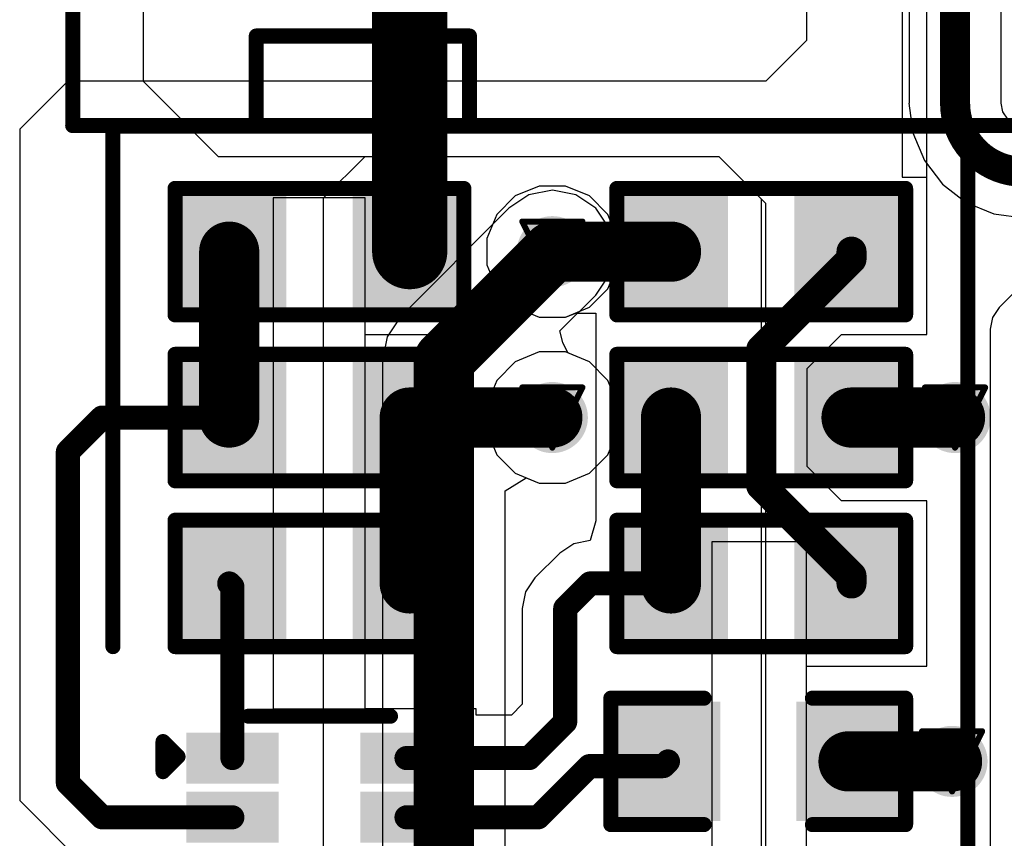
# Model space of a CAD drawing. Header units: inches. Extents: x 0 to 12.2, y 0 to 7.
# Tile 96 of 154: x 0.319 to 0.646, y 4.043 to 4.315. Entities that reach past the tile are written whole.
import ezdxf

# ---------------------------------------------------------------- set-up
doc = ezdxf.new("R2010")
doc.units = ezdxf.units.IN
doc.header["$MEASUREMENT"] = 0
for name, color, linetype in [('Bottom Layer', 5, 'Continuous'), ('Bottom Overlay', 54, 'Continuous'), ('Drill Drawing', 1, 'Continuous'), ('Layer 1', 16, 'Continuous'), ('Layer 2', 76, 'Continuous'), ('Top Layer', 1, 'Continuous'), ('Top Overlay', 2, 'Continuous'), ('Top Paste', 8, 'Continuous'), ('Top Solder', 216, 'Continuous'), ('Via Holes', 16, 'Continuous')]:
    doc.layers.add(name, color=color, linetype=linetype)

# ---------------------------------------------------------------- blocks, each defined once
blk = doc.blocks.new('SOT_583_24')
at = {"layer": 'Top Layer'}
for points in [[(-0.04213, 0.03583), (-0.01575, 0.03583), (-0.01575, 0.02323), (-0.04213, 0.02323)], [(0.01575, 0.03583), (0.04213, 0.03583), (0.04213, 0.02323), (0.01575, 0.02323)], [(-0.04213, 0.01614), (-0.01575, 0.01614), (-0.01575, 0.00354), (-0.04213, 0.00354)], [(0.01575, 0.01614), (0.04213, 0.01614), (0.04213, 0.00354), (0.01575, 0.00354)], [(-0.04213, -0.00354), (-0.01575, -0.00354), (-0.01575, -0.01614), (-0.04213, -0.01614)], [(0.01575, -0.00354), (0.04213, -0.00354), (0.04213, -0.01614), (0.01575, -0.01614)], [(-0.04213, -0.02323), (-0.01575, -0.02323), (-0.01575, -0.03583), (-0.04213, -0.03583)], [(0.01575, -0.02323), (0.04213, -0.02323), (0.04213, -0.03583), (0.01575, -0.03583)]]:
    blk.add_hatch(color=1, dxfattribs=at).paths.add_polyline_path(points)
at = {"layer": 'Top Paste'}
for points in [[(-0.04213, 0.03583), (-0.01575, 0.03583), (-0.01575, 0.02323), (-0.04213, 0.02323)], [(0.01575, 0.03583), (0.04213, 0.03583), (0.04213, 0.02323), (0.01575, 0.02323)], [(-0.04213, 0.01614), (-0.01575, 0.01614), (-0.01575, 0.00354), (-0.04213, 0.00354)], [(0.01575, 0.01614), (0.04213, 0.01614), (0.04213, 0.00354), (0.01575, 0.00354)], [(-0.04213, -0.00354), (-0.01575, -0.00354), (-0.01575, -0.01614), (-0.04213, -0.01614)], [(0.01575, -0.00354), (0.04213, -0.00354), (0.04213, -0.01614), (0.01575, -0.01614)], [(-0.04213, -0.02323), (-0.01575, -0.02323), (-0.01575, -0.03583), (-0.04213, -0.03583)], [(0.01575, -0.02323), (0.04213, -0.02323), (0.04213, -0.03583), (0.01575, -0.03583)]]:
    blk.add_hatch(color=8, dxfattribs=at).paths.add_polyline_path(points)
at = {"layer": 'Top Solder'}
for points in [[(-0.04429, 0.03799), (-0.01358, 0.03799), (-0.01358, 0.02106), (-0.04429, 0.02106)], [(0.01358, 0.03799), (0.04429, 0.03799), (0.04429, 0.02106), (0.01358, 0.02106)], [(-0.04429, 0.01831), (-0.01358, 0.01831), (-0.01358, 0.00138), (-0.04429, 0.00138)], [(0.01358, 0.01831), (0.04429, 0.01831), (0.04429, 0.00138), (0.01358, 0.00138)], [(-0.04429, -0.00138), (-0.01358, -0.00138), (-0.01358, -0.01831), (-0.04429, -0.01831)], [(0.01358, -0.00138), (0.04429, -0.00138), (0.04429, -0.01831), (0.01358, -0.01831)], [(-0.04429, -0.02106), (-0.01358, -0.02106), (-0.01358, -0.03799), (-0.04429, -0.03799)], [(0.01358, -0.02106), (0.04429, -0.02106), (0.04429, -0.03799), (0.01358, -0.03799)]]:
    blk.add_hatch(color=216, dxfattribs=at).paths.add_polyline_path(points)
at = {"layer": 'Top Overlay', "const_width": 0.005}
for points in [[(-0.02362, 0.04343), (0.02362, 0.04343)], [(-0.052, 0.025), (-0.052, 0.035)], [(-0.052, 0.035), (-0.047, 0.03)], [(-0.052, 0.025), (-0.047, 0.03)], [(-0.02362, -0.04343), (0.02362, -0.04343)]]:
    blk.add_lwpolyline(points, dxfattribs=at)
at = {"layer": 'Top Overlay', "const_width": 0.0025}
for points in [[(-0.02487, 0.04343, 1), (-0.02237, 0.04343, 1)], [(0.02237, 0.04343, 1), (0.02487, 0.04343, 1)], [(-0.05325, 0.035, 1), (-0.05075, 0.035, 1)], [(-0.05325, 0.035, 1), (-0.05075, 0.035, 1)], [(-0.04825, 0.03, 1), (-0.04575, 0.03, 1)], [(-0.04825, 0.03, 1), (-0.04575, 0.03, 1)], [(-0.05325, 0.025, 1), (-0.05075, 0.025, 1)], [(-0.05325, 0.025, 1), (-0.05075, 0.025, 1)], [(-0.02487, -0.04343, 1), (-0.02237, -0.04343, 1)], [(0.02237, -0.04343, 1), (0.02487, -0.04343, 1)]]:
    blk.add_lwpolyline(points, format="xyb", close=True, dxfattribs=at)
blk = doc.blocks.new('R___0603_118')
at = {"layer": 'Top Layer'}
for points in [[(-0.015, 0.0175), (-0.015, -0.0175), (-0.045, -0.0175), (-0.045, 0.0175)], [(0.045, 0.0175), (0.045, -0.0175), (0.015, -0.0175), (0.015, 0.0175)]]:
    blk.add_hatch(color=1, dxfattribs=at).paths.add_polyline_path(points)
at = {"layer": 'Top Paste'}
for points in [[(-0.015, 0.0175), (-0.015, -0.0175), (-0.045, -0.0175), (-0.045, 0.0175)], [(0.045, 0.0175), (0.045, -0.0175), (0.015, -0.0175), (0.015, 0.0175)]]:
    blk.add_hatch(color=8, dxfattribs=at).paths.add_polyline_path(points)
at = {"layer": 'Top Solder'}
for points in [[(-0.011, 0.0215), (-0.011, -0.0215), (-0.049, -0.0215), (-0.049, 0.0215)], [(0.049, 0.0215), (0.049, -0.0215), (0.011, -0.0215), (0.011, 0.0215)]]:
    blk.add_hatch(color=216, dxfattribs=at).paths.add_polyline_path(points)
at = {"layer": 'Top Overlay', "const_width": 0.005}
for points in [[(0.048, 0.021), (-0.048, 0.021)], [(-0.048, 0.021), (-0.048, -0.021)], [(0.048, 0.021), (0.048, -0.021)], [(0.048, -0.021), (-0.048, -0.021)]]:
    blk.add_lwpolyline(points, dxfattribs=at)
at = {"layer": 'Top Overlay', "const_width": 0.0025}
for points in [[(-0.04925, 0.021, 1), (-0.04675, 0.021, 1)], [(-0.04925, 0.021, 1), (-0.04675, 0.021, 1)], [(0.04675, 0.021, 1), (0.04925, 0.021, 1)], [(0.04675, 0.021, 1), (0.04925, 0.021, 1)], [(-0.04925, -0.021, 1), (-0.04675, -0.021, 1)], [(-0.04925, -0.021, 1), (-0.04675, -0.021, 1)], [(0.04675, -0.021, 1), (0.04925, -0.021, 1)], [(0.04675, -0.021, 1), (0.04925, -0.021, 1)]]:
    blk.add_lwpolyline(points, format="xyb", close=True, dxfattribs=at)
blk = doc.blocks.new('R___0603_119')
at = {"layer": 'Top Layer'}
for points in [[(-0.015, 0.0175), (-0.015, -0.0175), (-0.045, -0.0175), (-0.045, 0.0175)], [(0.045, 0.0175), (0.045, -0.0175), (0.015, -0.0175), (0.015, 0.0175)]]:
    blk.add_hatch(color=1, dxfattribs=at).paths.add_polyline_path(points)
at = {"layer": 'Top Paste'}
for points in [[(-0.015, 0.0175), (-0.015, -0.0175), (-0.045, -0.0175), (-0.045, 0.0175)], [(0.045, 0.0175), (0.045, -0.0175), (0.015, -0.0175), (0.015, 0.0175)]]:
    blk.add_hatch(color=8, dxfattribs=at).paths.add_polyline_path(points)
at = {"layer": 'Top Solder'}
for points in [[(-0.011, 0.0215), (-0.011, -0.0215), (-0.049, -0.0215), (-0.049, 0.0215)], [(0.049, 0.0215), (0.049, -0.0215), (0.011, -0.0215), (0.011, 0.0215)]]:
    blk.add_hatch(color=216, dxfattribs=at).paths.add_polyline_path(points)
at = {"layer": 'Top Overlay', "const_width": 0.005}
for points in [[(0.048, 0.021), (-0.048, 0.021)], [(-0.048, 0.021), (-0.048, -0.021)], [(0.048, 0.021), (0.048, -0.021)], [(0.048, -0.021), (-0.048, -0.021)]]:
    blk.add_lwpolyline(points, dxfattribs=at)
at = {"layer": 'Top Overlay', "const_width": 0.0025}
for points in [[(-0.04925, 0.021, 1), (-0.04675, 0.021, 1)], [(-0.04925, 0.021, 1), (-0.04675, 0.021, 1)], [(0.04675, 0.021, 1), (0.04925, 0.021, 1)], [(0.04675, 0.021, 1), (0.04925, 0.021, 1)], [(-0.04925, -0.021, 1), (-0.04675, -0.021, 1)], [(-0.04925, -0.021, 1), (-0.04675, -0.021, 1)], [(0.04675, -0.021, 1), (0.04925, -0.021, 1)], [(0.04675, -0.021, 1), (0.04925, -0.021, 1)]]:
    blk.add_lwpolyline(points, format="xyb", close=True, dxfattribs=at)
blk = doc.blocks.new('R___0603_120')
at = {"layer": 'Top Layer'}
for points in [[(-0.015, 0.0175), (-0.015, -0.0175), (-0.045, -0.0175), (-0.045, 0.0175)], [(0.045, 0.0175), (0.045, -0.0175), (0.015, -0.0175), (0.015, 0.0175)]]:
    blk.add_hatch(color=1, dxfattribs=at).paths.add_polyline_path(points)
at = {"layer": 'Top Paste'}
for points in [[(-0.015, 0.0175), (-0.015, -0.0175), (-0.045, -0.0175), (-0.045, 0.0175)], [(0.045, 0.0175), (0.045, -0.0175), (0.015, -0.0175), (0.015, 0.0175)]]:
    blk.add_hatch(color=8, dxfattribs=at).paths.add_polyline_path(points)
at = {"layer": 'Top Solder'}
for points in [[(-0.011, 0.0215), (-0.011, -0.0215), (-0.049, -0.0215), (-0.049, 0.0215)], [(0.049, 0.0215), (0.049, -0.0215), (0.011, -0.0215), (0.011, 0.0215)]]:
    blk.add_hatch(color=216, dxfattribs=at).paths.add_polyline_path(points)
at = {"layer": 'Top Overlay', "const_width": 0.005}
for points in [[(-0.048, 0.021), (0.048, 0.021)], [(-0.048, -0.021), (-0.048, 0.021)], [(0.048, -0.021), (0.048, 0.021)], [(-0.048, -0.021), (0.048, -0.021)]]:
    blk.add_lwpolyline(points, dxfattribs=at)
at = {"layer": 'Top Overlay', "const_width": 0.0025}
for points in [[(-0.04925, 0.021, 1), (-0.04675, 0.021, 1)], [(-0.04925, 0.021, 1), (-0.04675, 0.021, 1)], [(0.04675, 0.021, 1), (0.04925, 0.021, 1)], [(0.04675, 0.021, 1), (0.04925, 0.021, 1)], [(-0.04925, -0.021, 1), (-0.04675, -0.021, 1)], [(-0.04925, -0.021, 1), (-0.04675, -0.021, 1)], [(0.04675, -0.021, 1), (0.04925, -0.021, 1)], [(0.04675, -0.021, 1), (0.04925, -0.021, 1)]]:
    blk.add_lwpolyline(points, format="xyb", close=True, dxfattribs=at)
blk = doc.blocks.new('R___0603_121')
at = {"layer": 'Top Layer'}
for points in [[(-0.015, 0.0175), (-0.015, -0.0175), (-0.045, -0.0175), (-0.045, 0.0175)], [(0.045, 0.0175), (0.045, -0.0175), (0.015, -0.0175), (0.015, 0.0175)]]:
    blk.add_hatch(color=1, dxfattribs=at).paths.add_polyline_path(points)
at = {"layer": 'Top Paste'}
for points in [[(-0.015, 0.0175), (-0.015, -0.0175), (-0.045, -0.0175), (-0.045, 0.0175)], [(0.045, 0.0175), (0.045, -0.0175), (0.015, -0.0175), (0.015, 0.0175)]]:
    blk.add_hatch(color=8, dxfattribs=at).paths.add_polyline_path(points)
at = {"layer": 'Top Solder'}
for points in [[(-0.011, 0.0215), (-0.011, -0.0215), (-0.049, -0.0215), (-0.049, 0.0215)], [(0.049, 0.0215), (0.049, -0.0215), (0.011, -0.0215), (0.011, 0.0215)]]:
    blk.add_hatch(color=216, dxfattribs=at).paths.add_polyline_path(points)
at = {"layer": 'Top Overlay', "const_width": 0.005}
for points in [[(-0.048, 0.021), (0.048, 0.021)], [(-0.048, -0.021), (-0.048, 0.021)], [(0.048, -0.021), (0.048, 0.021)], [(-0.048, -0.021), (0.048, -0.021)]]:
    blk.add_lwpolyline(points, dxfattribs=at)
at = {"layer": 'Top Overlay', "const_width": 0.0025}
for points in [[(-0.04925, 0.021, 1), (-0.04675, 0.021, 1)], [(-0.04925, 0.021, 1), (-0.04675, 0.021, 1)], [(0.04675, 0.021, 1), (0.04925, 0.021, 1)], [(0.04675, 0.021, 1), (0.04925, 0.021, 1)], [(-0.04925, -0.021, 1), (-0.04675, -0.021, 1)], [(-0.04925, -0.021, 1), (-0.04675, -0.021, 1)], [(0.04675, -0.021, 1), (0.04925, -0.021, 1)], [(0.04675, -0.021, 1), (0.04925, -0.021, 1)]]:
    blk.add_lwpolyline(points, format="xyb", close=True, dxfattribs=at)
blk = doc.blocks.new('R___0603_123')
at = {"layer": 'Top Layer'}
for points in [[(-0.015, 0.0175), (-0.015, -0.0175), (-0.045, -0.0175), (-0.045, 0.0175)], [(0.045, 0.0175), (0.045, -0.0175), (0.015, -0.0175), (0.015, 0.0175)]]:
    blk.add_hatch(color=1, dxfattribs=at).paths.add_polyline_path(points)
at = {"layer": 'Top Paste'}
for points in [[(-0.015, 0.0175), (-0.015, -0.0175), (-0.045, -0.0175), (-0.045, 0.0175)], [(0.045, 0.0175), (0.045, -0.0175), (0.015, -0.0175), (0.015, 0.0175)]]:
    blk.add_hatch(color=8, dxfattribs=at).paths.add_polyline_path(points)
at = {"layer": 'Top Solder'}
for points in [[(-0.011, 0.0215), (-0.011, -0.0215), (-0.049, -0.0215), (-0.049, 0.0215)], [(0.049, 0.0215), (0.049, -0.0215), (0.011, -0.0215), (0.011, 0.0215)]]:
    blk.add_hatch(color=216, dxfattribs=at).paths.add_polyline_path(points)
at = {"layer": 'Top Overlay', "const_width": 0.005}
for points in [[(0.048, 0.021), (-0.048, 0.021)], [(-0.048, 0.021), (-0.048, -0.021)], [(0.048, 0.021), (0.048, -0.021)], [(0.048, -0.021), (-0.048, -0.021)]]:
    blk.add_lwpolyline(points, dxfattribs=at)
at = {"layer": 'Top Overlay', "const_width": 0.0025}
for points in [[(-0.04925, 0.021, 1), (-0.04675, 0.021, 1)], [(-0.04925, 0.021, 1), (-0.04675, 0.021, 1)], [(0.04675, 0.021, 1), (0.04925, 0.021, 1)], [(0.04675, 0.021, 1), (0.04925, 0.021, 1)], [(-0.04925, -0.021, 1), (-0.04675, -0.021, 1)], [(-0.04925, -0.021, 1), (-0.04675, -0.021, 1)], [(0.04675, -0.021, 1), (0.04925, -0.021, 1)], [(0.04675, -0.021, 1), (0.04925, -0.021, 1)]]:
    blk.add_lwpolyline(points, format="xyb", close=True, dxfattribs=at)
blk = doc.blocks.new('R___0603_124')
at = {"layer": 'Top Layer'}
for points in [[(-0.015, 0.0175), (-0.015, -0.0175), (-0.045, -0.0175), (-0.045, 0.0175)], [(0.045, 0.0175), (0.045, -0.0175), (0.015, -0.0175), (0.015, 0.0175)]]:
    blk.add_hatch(color=1, dxfattribs=at).paths.add_polyline_path(points)
at = {"layer": 'Top Paste'}
for points in [[(-0.015, 0.0175), (-0.015, -0.0175), (-0.045, -0.0175), (-0.045, 0.0175)], [(0.045, 0.0175), (0.045, -0.0175), (0.015, -0.0175), (0.015, 0.0175)]]:
    blk.add_hatch(color=8, dxfattribs=at).paths.add_polyline_path(points)
at = {"layer": 'Top Solder'}
for points in [[(-0.011, 0.0215), (-0.011, -0.0215), (-0.049, -0.0215), (-0.049, 0.0215)], [(0.049, 0.0215), (0.049, -0.0215), (0.011, -0.0215), (0.011, 0.0215)]]:
    blk.add_hatch(color=216, dxfattribs=at).paths.add_polyline_path(points)
at = {"layer": 'Top Overlay', "const_width": 0.005}
for points in [[(0.048, 0.021), (-0.048, 0.021)], [(-0.048, 0.021), (-0.048, -0.021)], [(0.048, 0.021), (0.048, -0.021)], [(0.048, -0.021), (-0.048, -0.021)]]:
    blk.add_lwpolyline(points, dxfattribs=at)
at = {"layer": 'Top Overlay', "const_width": 0.0025}
for points in [[(-0.04925, 0.021, 1), (-0.04675, 0.021, 1)], [(-0.04925, 0.021, 1), (-0.04675, 0.021, 1)], [(0.04675, 0.021, 1), (0.04925, 0.021, 1)], [(0.04675, 0.021, 1), (0.04925, 0.021, 1)], [(-0.04925, -0.021, 1), (-0.04675, -0.021, 1)], [(-0.04925, -0.021, 1), (-0.04675, -0.021, 1)], [(0.04675, -0.021, 1), (0.04925, -0.021, 1)], [(0.04675, -0.021, 1), (0.04925, -0.021, 1)]]:
    blk.add_lwpolyline(points, format="xyb", close=True, dxfattribs=at)
blk = doc.blocks.new('B8B_XH_A_LF__SN__B_189')
at = {"layer": 'Bottom Overlay', "const_width": 0.005}
for points in [[(-0.44094, -0.08986), (-0.44094, 0.13652)], [(-0.37992, -0.06008), (-0.30906, -0.06008)], [(-0.37992, -0.08986), (-0.37992, -0.06008)], [(-0.30906, -0.08986), (-0.30906, -0.06008)], [(-0.44094, -0.08986), (0.44094, -0.08986)]]:
    blk.add_lwpolyline(points, dxfattribs=at)
at = {"layer": 'Bottom Overlay', "const_width": 0.0025}
for points in [[(-0.38117, -0.06008, 1), (-0.37867, -0.06008, 1)], [(-0.38117, -0.06008, 1), (-0.37867, -0.06008, 1)], [(-0.31031, -0.06008, 1), (-0.30781, -0.06008, 1)], [(-0.31031, -0.06008, 1), (-0.30781, -0.06008, 1)], [(-0.4422, -0.08986, 1), (-0.4397, -0.08986, 1)], [(-0.4422, -0.08986, 1), (-0.4397, -0.08986, 1)], [(-0.38117, -0.08986, 1), (-0.37867, -0.08986, 1)], [(-0.31031, -0.08986, 1), (-0.30781, -0.08986, 1)]]:
    blk.add_lwpolyline(points, format="xyb", close=True, dxfattribs=at)
blk = doc.blocks.new('C___0603_299')
at = {"layer": 'Top Layer'}
for points in [[(-0.015, 0.0175), (-0.015, -0.0175), (-0.045, -0.0175), (-0.045, 0.0175)], [(0.045, 0.0175), (0.045, -0.0175), (0.015, -0.0175), (0.015, 0.0175)]]:
    blk.add_hatch(color=1, dxfattribs=at).paths.add_polyline_path(points)
at = {"layer": 'Top Paste'}
for points in [[(-0.015, 0.0175), (-0.015, -0.0175), (-0.045, -0.0175), (-0.045, 0.0175)], [(0.045, 0.0175), (0.045, -0.0175), (0.015, -0.0175), (0.015, 0.0175)]]:
    blk.add_hatch(color=8, dxfattribs=at).paths.add_polyline_path(points)
at = {"layer": 'Top Solder'}
for points in [[(-0.01264, 0.01986), (-0.01264, -0.01986), (-0.04736, -0.01986), (-0.04736, 0.01986)], [(0.04736, 0.01986), (0.04736, -0.01986), (0.01264, -0.01986), (0.01264, 0.01986)]]:
    blk.add_hatch(color=216, dxfattribs=at).paths.add_polyline_path(points)
at = {"layer": 'Top Overlay', "const_width": 0.005}
for points in [[(-0.049, 0.021), (-0.049, -0.021)], [(-0.018, 0.021), (-0.049, 0.021)], [(0.049, 0.021), (0.018, 0.021)], [(0.049, 0.021), (0.049, -0.021)], [(-0.018, -0.021), (-0.049, -0.021)], [(0.049, -0.021), (0.018, -0.021)]]:
    blk.add_lwpolyline(points, dxfattribs=at)
at = {"layer": 'Top Overlay', "const_width": 0.0025}
for points in [[(-0.05025, 0.021, 1), (-0.04775, 0.021, 1)], [(-0.05025, 0.021, 1), (-0.04775, 0.021, 1)], [(-0.01925, 0.021, 1), (-0.01675, 0.021, 1)], [(0.01675, 0.021, 1), (0.01925, 0.021, 1)], [(0.04775, 0.021, 1), (0.05025, 0.021, 1)], [(0.04775, 0.021, 1), (0.05025, 0.021, 1)], [(-0.05025, -0.021, 1), (-0.04775, -0.021, 1)], [(-0.05025, -0.021, 1), (-0.04775, -0.021, 1)], [(-0.01925, -0.021, 1), (-0.01675, -0.021, 1)], [(0.01675, -0.021, 1), (0.01925, -0.021, 1)], [(0.04775, -0.021, 1), (0.05025, -0.021, 1)], [(0.04775, -0.021, 1), (0.05025, -0.021, 1)]]:
    blk.add_lwpolyline(points, format="xyb", close=True, dxfattribs=at)

msp = doc.modelspace()

# ---------------------------------------------------------------- hatches: boundary and pattern name
at = {"layer": 'Bottom Layer'}
h = msp.add_hatch(color=5, dxfattribs=at)
edge = h.paths.add_edge_path()
edge.add_arc((0.49606, 4.23835), 0.01181, 0, 360)
h = msp.add_hatch(color=5, dxfattribs=at)
edge = h.paths.add_edge_path()
edge.add_arc((0.49606, 4.18323), 0.01181, 0, 360)
h = msp.add_hatch(color=5, dxfattribs=at)
edge = h.paths.add_edge_path()
edge.add_arc((0.62992, 4.18323), 0.01181, 0, 360)
h = msp.add_hatch(color=5, dxfattribs=at)
edge = h.paths.add_edge_path()
edge.add_arc((0.62892, 4.06899), 0.01181, 0, 360)
at = {"layer": 'Layer 1'}
h = msp.add_hatch(color=16, dxfattribs=at)
edge = h.paths.add_edge_path()
edge.add_arc((0.49606, 4.23835), 0.01181, 0, 360)
h = msp.add_hatch(color=16, dxfattribs=at)
edge = h.paths.add_edge_path()
edge.add_arc((0.49606, 4.18323), 0.01181, 0, 360)
h = msp.add_hatch(color=16, dxfattribs=at)
edge = h.paths.add_edge_path()
edge.add_arc((0.62992, 4.18323), 0.01181, 0, 360)
h = msp.add_hatch(color=16, dxfattribs=at)
edge = h.paths.add_edge_path()
edge.add_arc((0.62892, 4.06899), 0.01181, 0, 360)
at = {"layer": 'Layer 2'}
h = msp.add_hatch(color=76, dxfattribs=at)
edge = h.paths.add_edge_path()
edge.add_arc((0.49606, 4.23835), 0.01181, 0, 360)
h = msp.add_hatch(color=76, dxfattribs=at)
edge = h.paths.add_edge_path()
edge.add_arc((0.49606, 4.18323), 0.01181, 0, 360)
h = msp.add_hatch(color=76, dxfattribs=at)
edge = h.paths.add_edge_path()
edge.add_arc((0.62992, 4.18323), 0.01181, 0, 360)
h = msp.add_hatch(color=76, dxfattribs=at)
edge = h.paths.add_edge_path()
edge.add_arc((0.62892, 4.06899), 0.01181, 0, 360)
at = {"layer": 'Top Layer'}
h = msp.add_hatch(color=1, dxfattribs=at)
edge = h.paths.add_edge_path()
edge.add_arc((0.49606, 4.23835), 0.01181, 0, 360)
h = msp.add_hatch(color=1, dxfattribs=at)
edge = h.paths.add_edge_path()
edge.add_arc((0.49606, 4.18323), 0.01181, 0, 360)
h = msp.add_hatch(color=1, dxfattribs=at)
edge = h.paths.add_edge_path()
edge.add_arc((0.62992, 4.18323), 0.01181, 0, 360)
h = msp.add_hatch(color=1, dxfattribs=at)
edge = h.paths.add_edge_path()
edge.add_arc((0.62892, 4.06899), 0.01181, 0, 360)
at = {"layer": 'Via Holes'}
h = msp.add_hatch(color=7, dxfattribs=at)
edge = h.paths.add_edge_path()
edge.add_arc((0.49606, 4.23835), 0.00591, 0, 360)
h = msp.add_hatch(color=7, dxfattribs=at)
edge = h.paths.add_edge_path()
edge.add_arc((0.49606, 4.18323), 0.00591, 0, 360)
h = msp.add_hatch(color=7, dxfattribs=at)
edge = h.paths.add_edge_path()
edge.add_arc((0.62992, 4.18323), 0.00591, 0, 360)
h = msp.add_hatch(color=7, dxfattribs=at)
edge = h.paths.add_edge_path()
edge.add_arc((0.62892, 4.06899), 0.00591, 0, 360)

# ---------------------------------------------------------------- linework, layer by layer
at = {"layer": 'Bottom Layer'}
for p, q in [((0.61463, 4.32714), (0.61463, 4.28764)), ((0.64521, 4.28764), (0.64521, 4.32714)), ((0.61463, 4.28764), (0.61459, 4.28764)), ((0.61459, 4.28764), (0.61589, 4.27779)), ((0.64528, 4.28764), (0.64521, 4.28764)), ((0.64584, 4.28481), (0.64528, 4.28764)), ((0.64744, 4.28242), (0.64584, 4.28481)), ((0.61589, 4.27779), (0.6197, 4.2686)), ((0.6197, 4.2686), (0.62575, 4.26072)), ((0.49172, 4.26016), (0.48371, 4.25684)), ((0.5004, 4.26016), (0.49172, 4.26016)), ((0.50842, 4.25684), (0.5004, 4.26016)), ((0.62575, 4.26072), (0.63363, 4.25467)), ((0.48371, 4.25684), (0.47757, 4.2507)), ((0.51455, 4.2507), (0.50842, 4.25684)), ((0.63363, 4.25467), (0.64282, 4.25086)), ((0.47757, 4.2507), (0.47425, 4.24269)), ((0.51787, 4.24269), (0.51455, 4.2507)), ((0.64282, 4.25086), (0.65267, 4.24957)), ((0.47425, 4.24269), (0.47425, 4.23401)), ((0.51787, 4.23401), (0.51787, 4.24269)), ((0.47425, 4.23401), (0.47757, 4.22599)), ((0.51455, 4.22599), (0.51787, 4.23401)), ((0.47757, 4.22599), (0.48371, 4.21986)), ((0.50842, 4.21986), (0.51455, 4.22599)), ((0.48371, 4.21986), (0.49172, 4.21654)), ((0.5004, 4.21654), (0.50842, 4.21986)), ((0.49172, 4.21654), (0.5004, 4.21654))]:
    msp.add_line(p, q, dxfattribs=at)
at = {"layer": 'Bottom Layer', "const_width": 0.01}
msp.add_lwpolyline([(0.62992, 4.28764), (0.62992, 4.37008)], dxfattribs=at)
at = {"layer": 'Bottom Layer', "const_width": 0.005}
msp.add_lwpolyline([(0.62742, 4.28764, 1), (0.63242, 4.28764, 1)], format="xyb", close=True, dxfattribs=at)
msp.add_lwpolyline([(0.62742, 4.28764, 1), (0.63242, 4.28764, 1)], format="xyb", close=True, dxfattribs=at)
at = {"layer": 'Bottom Layer', "const_width": 0.01}
msp.add_lwpolyline([(0.65267, 4.26489, -0.414214), (0.62992, 4.28764)], format="xyb", dxfattribs=at)
at = {"layer": 'Drill Drawing', "const_width": 0.002}
for points in [[(0.48606, 4.24835), (0.50606, 4.24835)], [(0.48606, 4.24835), (0.49606, 4.22835)], [(0.49606, 4.22835), (0.50606, 4.24835)], [(0.48606, 4.19323), (0.50606, 4.19323)], [(0.48606, 4.19323), (0.49606, 4.17323)], [(0.49606, 4.17323), (0.50606, 4.19323)], [(0.61992, 4.19323), (0.63992, 4.19323)], [(0.61992, 4.19323), (0.62992, 4.17323)], [(0.62992, 4.17323), (0.63992, 4.19323)], [(0.61892, 4.07899), (0.63892, 4.07899)], [(0.61892, 4.07899), (0.62892, 4.05899)], [(0.62892, 4.05899), (0.63892, 4.07899)]]:
    msp.add_lwpolyline(points, dxfattribs=at)
at = {"layer": 'Drill Drawing', "const_width": 0.001}
for points in [[(0.48556, 4.24835, 1), (0.48656, 4.24835, 1)], [(0.48556, 4.24835, 1), (0.48656, 4.24835, 1)], [(0.50556, 4.24835, 1), (0.50656, 4.24835, 1)], [(0.50556, 4.24835, 1), (0.50656, 4.24835, 1)], [(0.49556, 4.22835, 1), (0.49656, 4.22835, 1)], [(0.49556, 4.22835, 1), (0.49656, 4.22835, 1)], [(0.48556, 4.19323, 1), (0.48656, 4.19323, 1)], [(0.48556, 4.19323, 1), (0.48656, 4.19323, 1)], [(0.50556, 4.19323, 1), (0.50656, 4.19323, 1)], [(0.50556, 4.19323, 1), (0.50656, 4.19323, 1)], [(0.61942, 4.19323, 1), (0.62042, 4.19323, 1)], [(0.61942, 4.19323, 1), (0.62042, 4.19323, 1)], [(0.63942, 4.19323, 1), (0.64042, 4.19323, 1)], [(0.63942, 4.19323, 1), (0.64042, 4.19323, 1)], [(0.49556, 4.17323, 1), (0.49656, 4.17323, 1)], [(0.49556, 4.17323, 1), (0.49656, 4.17323, 1)], [(0.62942, 4.17323, 1), (0.63042, 4.17323, 1)], [(0.62942, 4.17323, 1), (0.63042, 4.17323, 1)], [(0.61842, 4.07899, 1), (0.61942, 4.07899, 1)], [(0.61842, 4.07899, 1), (0.61942, 4.07899, 1)], [(0.63842, 4.07899, 1), (0.63942, 4.07899, 1)], [(0.63842, 4.07899, 1), (0.63942, 4.07899, 1)], [(0.62842, 4.05899, 1), (0.62942, 4.05899, 1)], [(0.62842, 4.05899, 1), (0.62942, 4.05899, 1)]]:
    msp.add_lwpolyline(points, format="xyb", close=True, dxfattribs=at)
at = {"layer": 'Layer 1'}
for p, q in [((0.49172, 4.26016), (0.48371, 4.25684)), ((0.5004, 4.26016), (0.49172, 4.26016)), ((0.50842, 4.25684), (0.5004, 4.26016)), ((0.48371, 4.25684), (0.47757, 4.2507)), ((0.51455, 4.2507), (0.50842, 4.25684)), ((0.47757, 4.2507), (0.47425, 4.24269)), ((0.51787, 4.24269), (0.51455, 4.2507)), ((0.47425, 4.24269), (0.47425, 4.23401)), ((0.51787, 4.23401), (0.51787, 4.24269)), ((0.47425, 4.23401), (0.47757, 4.22599)), ((0.51455, 4.22599), (0.51787, 4.23401)), ((0.47757, 4.22599), (0.48371, 4.21986)), ((0.50842, 4.21986), (0.51455, 4.22599)), ((0.48371, 4.21986), (0.49172, 4.21654)), ((0.5004, 4.21654), (0.50842, 4.21986)), ((0.49172, 4.21654), (0.5004, 4.21654))]:
    msp.add_line(p, q, dxfattribs=at)
at = {"layer": 'Layer 2'}
for p, q in [((0.36, 4.40961), (0.36, 4.295)), ((0.36, 4.295), (0.385, 4.27)), ((0.385, 4.27), (0.55136, 4.27)), ((0.42, 4.25619), (0.4338, 4.27)), ((0.4338, 4.27), (0.55136, 4.27)), ((0.55136, 4.27), (0.56693, 4.25444)), ((0.55136, 4.27), (0.56549, 4.25588)), ((0.49606, 4.25874), (0.48826, 4.25719)), ((0.50386, 4.25719), (0.49606, 4.25874)), ((0.42, 3.68318), (0.42, 4.25619)), ((0.48826, 4.25719), (0.48164, 4.25277)), ((0.51048, 4.25277), (0.50386, 4.25719)), ((0.56549, 4.25588), (0.56549, 3.78139)), ((0.48164, 4.25277), (0.44558, 4.21671)), ((0.5149, 4.24615), (0.51048, 4.25277)), ((0.56693, 4.25444), (0.56693, 4.00477)), ((0.51645, 4.23835), (0.5149, 4.24615)), ((0.5149, 4.23054), (0.51645, 4.23835)), ((0.51048, 4.22393), (0.5149, 4.23054)), ((0.49859, 4.21204), (0.51048, 4.22393)), ((0.44558, 4.21671), (0.44116, 4.21009)), ((0.44116, 4.21009), (0.43961, 4.20229)), ((0.49959, 4.20816), (0.49859, 4.21204)), ((0.50117, 4.20472), (0.49959, 4.20816)), ((0.49172, 4.20504), (0.48371, 4.20172)), ((0.5004, 4.20504), (0.49172, 4.20504)), ((0.50842, 4.20172), (0.5004, 4.20504)), ((0.50842, 4.20172), (0.50117, 4.20472)), ((0.43961, 4.20229), (0.43961, 3.79181)), ((0.48371, 4.20172), (0.47757, 4.19559)), ((0.51455, 4.19559), (0.50842, 4.20172)), ((0.51455, 4.19559), (0.50842, 4.20172)), ((0.47757, 4.19559), (0.47425, 4.18757)), ((0.51787, 4.18757), (0.51455, 4.19559)), ((0.51787, 4.18757), (0.51455, 4.19559)), ((0.47425, 4.18757), (0.47425, 4.17889)), ((0.51787, 4.17889), (0.51787, 4.18757)), ((0.51787, 4.17889), (0.51787, 4.18757)), ((0.47425, 4.17889), (0.47757, 4.17088)), ((0.51455, 4.17088), (0.51787, 4.17889)), ((0.51455, 4.17088), (0.51787, 4.17889)), ((0.47757, 4.17088), (0.48371, 4.16474)), ((0.50842, 4.16474), (0.51455, 4.17088)), ((0.50842, 4.16474), (0.51455, 4.17088)), ((0.48039, 4.15891), (0.48739, 4.16321)), ((0.48371, 4.16474), (0.49172, 4.16142)), ((0.48739, 4.16321), (0.49172, 4.16142)), ((0.5004, 4.16142), (0.50842, 4.16474)), ((0.5004, 4.16142), (0.50842, 4.16474)), ((0.49172, 4.16142), (0.5004, 4.16142)), ((0.49172, 4.16142), (0.5004, 4.16142)), ((0.48039, 3.80026), (0.48039, 4.15891))]:
    msp.add_line(p, q, dxfattribs=at)
at = {"layer": 'Layer 2', "const_width": 0.02}
for points in [[(0.46, 4.20229), (0.49606, 4.23835)], [(0.46, 3.79181), (0.46, 4.20229)]]:
    msp.add_lwpolyline(points, dxfattribs=at)
at = {"layer": 'Layer 2', "const_width": 0.01}
for points in [[(0.49106, 4.23835, 1), (0.50106, 4.23835, 1)], [(0.455, 4.20229, 1), (0.465, 4.20229, 1)], [(0.455, 4.20229, 1), (0.465, 4.20229, 1)]]:
    msp.add_lwpolyline(points, format="xyb", close=True, dxfattribs=at)
at = {"layer": 'Top Layer'}
for p, q in [((0.58049, 4.40902), (0.58049, 4.30849)), ((0.61238, 4.32465), (0.61238, 4.2631)), ((0.62049, 4.2631), (0.62049, 4.32465)), ((0.62049, 4.2631), (0.62049, 4.31833)), ((0.58049, 4.30849), (0.567, 4.295)), ((0.33497, 4.295), (0.319, 4.27903)), ((0.567, 4.295), (0.33497, 4.295)), ((0.319, 4.27903), (0.319, 4.056)), ((0.61238, 4.2631), (0.62049, 4.2631)), ((0.62049, 4.21085), (0.62049, 4.2631)), ((0.43388, 4.25619), (0.4032, 4.25619)), ((0.4032, 4.25619), (0.4032, 4.0864)), ((0.43388, 4.0864), (0.43388, 4.25619)), ((0.66026, 4.23556), (0.64452, 4.21982)), ((0.47364, 4.22003), (0.48064, 4.22293)), ((0.48064, 4.22293), (0.48371, 4.21986)), ((0.47364, 4.21085), (0.47364, 4.22003)), ((0.48371, 4.21986), (0.49172, 4.21654)), ((0.64452, 4.21982), (0.64231, 4.21652)), ((0.49172, 4.21654), (0.5004, 4.21654)), ((0.5004, 4.21654), (0.50383, 4.21796)), ((0.50383, 4.21796), (0.51049, 4.21796)), ((0.51049, 4.21796), (0.51049, 4.21085)), ((0.64231, 4.21652), (0.64154, 4.21261)), ((0.64154, 4.21261), (0.64154, 4.02895)), ((0.43388, 4.0864), (0.43388, 4.21085)), ((0.43388, 4.21085), (0.47364, 4.21085)), ((0.51049, 4.21085), (0.51049, 4.21085)), ((0.51049, 4.21085), (0.51049, 4.21073)), ((0.51049, 4.21073), (0.51049, 4.21073)), ((0.51049, 4.21073), (0.51049, 4.20385)), ((0.58078, 4.19951), (0.59212, 4.21085)), ((0.59212, 4.21085), (0.62049, 4.21085)), ((0.51049, 4.20385), (0.51049, 4.15573)), ((0.58078, 4.16695), (0.58078, 4.19951)), ((0.59212, 4.15561), (0.58078, 4.16695)), ((0.51049, 4.15573), (0.51049, 4.15573)), ((0.51049, 4.15573), (0.51049, 4.15561)), ((0.51049, 4.15561), (0.51049, 4.15561)), ((0.51049, 4.15561), (0.51049, 4.1489)), ((0.62049, 4.15561), (0.59212, 4.15561)), ((0.62049, 4.10061), (0.62049, 4.15561)), ((0.51049, 4.1489), (0.5086, 4.14239)), ((0.50314, 4.1413), (0.49851, 4.13821)), ((0.5086, 4.14239), (0.50314, 4.1413)), ((0.58049, 4.14196), (0.54905, 4.14196)), ((0.54905, 4.14196), (0.54905, 3.99739)), ((0.58049, 3.99739), (0.58049, 4.14196)), ((0.49851, 4.13821), (0.49023, 4.12993)), ((0.49851, 4.13821), (0.49851, 4.13821)), ((0.49023, 4.12993), (0.48713, 4.12529)), ((0.48713, 4.12529), (0.48604, 4.11983)), ((0.48604, 4.11983), (0.48604, 4.11983)), ((0.48604, 4.11983), (0.48604, 4.08796)), ((0.58049, 4.04138), (0.58049, 4.10061)), ((0.58049, 4.10061), (0.62049, 4.10061)), ((0.48604, 4.08796), (0.48246, 4.08437)), ((0.4032, 4.0864), (0.43388, 4.0864)), ((0.47076, 4.0864), (0.43388, 4.0864)), ((0.47076, 4.08437), (0.47076, 4.0864)), ((0.48246, 4.08437), (0.47076, 4.08437)), ((0.319, 4.056), (0.33908, 4.03592))]:
    msp.add_line(p, q, dxfattribs=at)
for points, const_width in [([(0.44864, 4.23835), (0.44864, 4.33122)], 0.025), ([(0.38864, 4.18323), (0.38864, 4.23835)], 0.02), ([(0.49606, 4.23835), (0.53549, 4.23835)], 0.02), ([(0.59549, 4.23585), (0.59549, 4.23835)], 0.01), ([(0.56549, 4.20585), (0.59549, 4.23585)], 0.01), ([(0.56549, 4.16061), (0.56549, 4.20585)], 0.01), ([(0.44864, 4.18323), (0.49606, 4.18323)], 0.02), ([(0.44864, 4.12811), (0.44864, 4.18323)], 0.02), ([(0.53549, 4.12811), (0.53549, 4.18323)], 0.02), ([(0.59549, 4.18323), (0.62992, 4.18323)], 0.02), ([(0.335, 4.17183), (0.3464, 4.18323)], 0.008), ([(0.3464, 4.18323), (0.38864, 4.18323)], 0.008), ([(0.335, 4.06181), (0.335, 4.17183)], 0.008), ([(0.56549, 4.16061), (0.59549, 4.13061)], 0.01), ([(0.59549, 4.12811), (0.59549, 4.13061)], 0.01), ([(0.38864, 4.12811), (0.3897, 4.12705)], 0.008), ([(0.3897, 4.0701), (0.3897, 4.12705)], 0.008), ([(0.50032, 4.11983), (0.5086, 4.12811)], 0.008), ([(0.5086, 4.12811), (0.53549, 4.12811)], 0.008), ([(0.50032, 4.08205), (0.50032, 4.11983)], 0.008), ([(0.48837, 4.0701), (0.50032, 4.08205)], 0.008), ([(0.59449, 4.06899), (0.62892, 4.06899)], 0.02), ([(0.44757, 4.0701), (0.48837, 4.0701)], 0.008), ([(0.49137, 4.05041), (0.50837, 4.06741)], 0.008), ([(0.50837, 4.06741), (0.53291, 4.06741)], 0.008), ([(0.53291, 4.06741), (0.53449, 4.06899)], 0.008), ([(0.335, 4.06181), (0.3464, 4.05041)], 0.008), ([(0.3464, 4.05041), (0.3897, 4.05041)], 0.008), ([(0.44757, 4.05041), (0.49137, 4.05041)], 0.008)]:
    msp.add_lwpolyline(points, dxfattribs=dict(at, const_width=const_width))
for points, const_width in [([(0.38364, 4.23835, 1), (0.39364, 4.23835, 1)], 0.01), ([(0.44239, 4.23835, 1), (0.45489, 4.23835, 1)], 0.0125), ([(0.49106, 4.23835, 1), (0.50106, 4.23835, 1)], 0.01), ([(0.53049, 4.23835, 1), (0.54049, 4.23835, 1)], 0.01), ([(0.59299, 4.23835, 1), (0.59799, 4.23835, 1)], 0.005), ([(0.59299, 4.23585, 1), (0.59799, 4.23585, 1)], 0.005), ([(0.59299, 4.23585, 1), (0.59799, 4.23585, 1)], 0.005), ([(0.56299, 4.20585, 1), (0.56799, 4.20585, 1)], 0.005), ([(0.56299, 4.20585, 1), (0.56799, 4.20585, 1)], 0.005), ([(0.38364, 4.18323, 1), (0.39364, 4.18323, 1)], 0.01), ([(0.44364, 4.18323, 1), (0.45364, 4.18323, 1)], 0.01), ([(0.44364, 4.18323, 1), (0.45364, 4.18323, 1)], 0.01), ([(0.49106, 4.18323, 1), (0.50106, 4.18323, 1)], 0.01), ([(0.53049, 4.18323, 1), (0.54049, 4.18323, 1)], 0.01), ([(0.59049, 4.18323, 1), (0.60049, 4.18323, 1)], 0.01), ([(0.62492, 4.18323, 1), (0.63492, 4.18323, 1)], 0.01), ([(0.3444, 4.18323, 1), (0.3484, 4.18323, 1)], 0.004), ([(0.3444, 4.18323, 1), (0.3484, 4.18323, 1)], 0.004), ([(0.38664, 4.18323, 1), (0.39064, 4.18323, 1)], 0.004), ([(0.333, 4.17183, 1), (0.337, 4.17183, 1)], 0.004), ([(0.333, 4.17183, 1), (0.337, 4.17183, 1)], 0.004), ([(0.56299, 4.16061, 1), (0.56799, 4.16061, 1)], 0.005), ([(0.56299, 4.16061, 1), (0.56799, 4.16061, 1)], 0.005), ([(0.44364, 4.12811, 1), (0.45364, 4.12811, 1)], 0.01), ([(0.53049, 4.12811, 1), (0.54049, 4.12811, 1)], 0.01), ([(0.59299, 4.13061, 1), (0.59799, 4.13061, 1)], 0.005), ([(0.59299, 4.13061, 1), (0.59799, 4.13061, 1)], 0.005), ([(0.38664, 4.12811, 1), (0.39064, 4.12811, 1)], 0.004), ([(0.3877, 4.12705, 1), (0.3917, 4.12705, 1)], 0.004), ([(0.3877, 4.12705, 1), (0.3917, 4.12705, 1)], 0.004), ([(0.5066, 4.12811, 1), (0.5106, 4.12811, 1)], 0.004), ([(0.5066, 4.12811, 1), (0.5106, 4.12811, 1)], 0.004), ([(0.53349, 4.12811, 1), (0.53749, 4.12811, 1)], 0.004), ([(0.59299, 4.12811, 1), (0.59799, 4.12811, 1)], 0.005), ([(0.49832, 4.11983, 1), (0.50232, 4.11983, 1)], 0.004), ([(0.49832, 4.11983, 1), (0.50232, 4.11983, 1)], 0.004), ([(0.49832, 4.08205, 1), (0.50232, 4.08205, 1)], 0.004), ([(0.49832, 4.08205, 1), (0.50232, 4.08205, 1)], 0.004), ([(0.58949, 4.06899, 1), (0.59949, 4.06899, 1)], 0.01), ([(0.62392, 4.06899, 1), (0.63392, 4.06899, 1)], 0.01), ([(0.3877, 4.0701, 1), (0.3917, 4.0701, 1)], 0.004), ([(0.44557, 4.0701, 1), (0.44957, 4.0701, 1)], 0.004), ([(0.48637, 4.0701, 1), (0.49037, 4.0701, 1)], 0.004), ([(0.48637, 4.0701, 1), (0.49037, 4.0701, 1)], 0.004), ([(0.50637, 4.06741, 1), (0.51037, 4.06741, 1)], 0.004), ([(0.50637, 4.06741, 1), (0.51037, 4.06741, 1)], 0.004), ([(0.53091, 4.06741, 1), (0.53491, 4.06741, 1)], 0.004), ([(0.53091, 4.06741, 1), (0.53491, 4.06741, 1)], 0.004), ([(0.53249, 4.06899, 1), (0.53649, 4.06899, 1)], 0.004), ([(0.333, 4.06181, 1), (0.337, 4.06181, 1)], 0.004), ([(0.333, 4.06181, 1), (0.337, 4.06181, 1)], 0.004), ([(0.3444, 4.05041, 1), (0.3484, 4.05041, 1)], 0.004), ([(0.3444, 4.05041, 1), (0.3484, 4.05041, 1)], 0.004), ([(0.3877, 4.05041, 1), (0.3917, 4.05041, 1)], 0.004), ([(0.44557, 4.05041, 1), (0.44957, 4.05041, 1)], 0.004), ([(0.48937, 4.05041, 1), (0.49337, 4.05041, 1)], 0.004), ([(0.48937, 4.05041, 1), (0.49337, 4.05041, 1)], 0.004)]:
    msp.add_lwpolyline(points, format="xyb", close=True, dxfattribs=dict(at, const_width=const_width))
at = {"layer": 'Top Overlay', "const_width": 0.005}
for points in [[(0.35, 4.28), (0.6342, 4.28)], [(0.35, 4.10711), (0.35, 4.28)], [(0.6342, 3.915), (0.6342, 4.28)]]:
    msp.add_lwpolyline(points, dxfattribs=at)
at = {"layer": 'Top Overlay', "const_width": 0.0025}
for points in [[(0.34875, 4.28, 1), (0.35125, 4.28, 1)], [(0.34875, 4.28, 1), (0.35125, 4.28, 1)], [(0.63295, 4.28, 1), (0.63545, 4.28, 1)], [(0.63295, 4.28, 1), (0.63545, 4.28, 1)], [(0.34875, 4.10711, 1), (0.35125, 4.10711, 1)]]:
    msp.add_lwpolyline(points, format="xyb", close=True, dxfattribs=at)

# ---------------------------------------------------------------- block references
for name, p in [('B8B_XH_A_LF__SN__B_189', (0.77756, 4.37008)), ('R___0603_121', (0.41864, 4.18323)), ('R___0603_120', (0.56549, 4.12811)), ('SOT_583_24', (0.41864, 4.04057))]:
    msp.add_blockref(name, p)
at = {"rotation": 180}
for name, p in [('R___0603_124', (0.41864, 4.23835)), ('R___0603_123', (0.56549, 4.23835)), ('R___0603_118', (0.56549, 4.18323)), ('R___0603_119', (0.41864, 4.12811)), ('C___0603_299', (0.56449, 4.06899))]:
    msp.add_blockref(name, p, dxfattribs=at)

doc.saveas('drawing.dxf')
